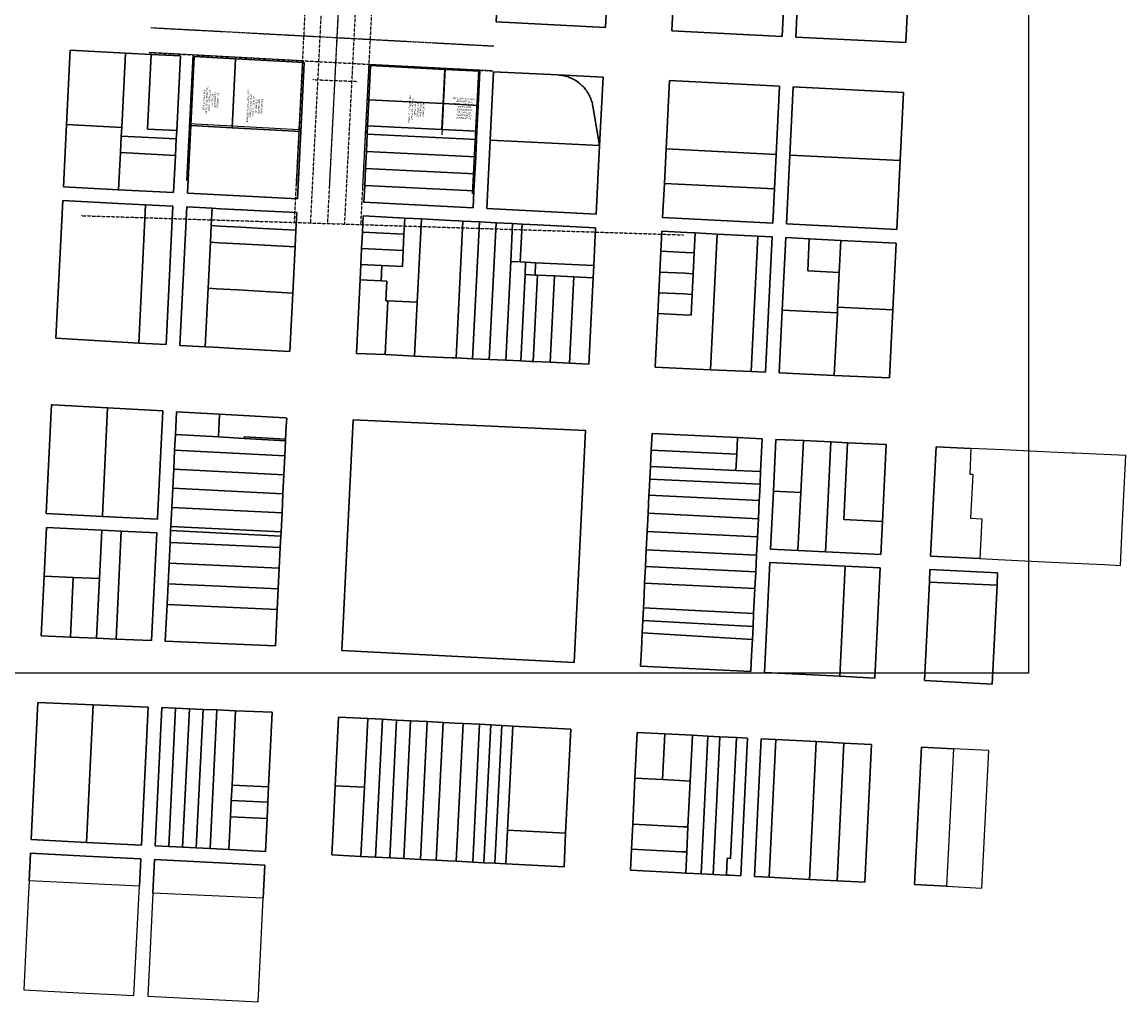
# Model space of a CAD drawing. Header units: feet. Extents: x 1656954 to 1661679, y 358777 to 363779.
# Tile 2 of 6: x 1660351 to 1661679, y 358807 to 359986. Entities that reach past the tile are written whole.
import ezdxf

# ---------------------------------------------------------------- set-up
doc = ezdxf.new("R2010")
doc.units = ezdxf.units.FT
doc.header["$MEASUREMENT"] = 0
doc.header["$XCLIPFRAME"] = 2
doc.linetypes.add('CL', pattern=[2, 0.3, -0.15, 1.4, -0.15])
doc.linetypes.add('DASHED2', pattern=[0.375, 0.25, -0.125])
for name, color, linetype in [('DV_X_Property_Line', 80, 'Continuous'), ('DV_X_Text', 20, 'Continuous'), ('RW_X_CL', 180, 'CL'), ('RW_X_Fee_RW', 50, 'rowex'), ('SC_Scratch18', 191, 'DASHED2'), ('SC_Scratch19', 144, 'Continuous')]:
    doc.layers.add(name, color=color, linetype=linetype)
doc.layers.add('SC_Scratch20', color=7, linetype='Continuous', transparency=0.5)
doc.styles.get("Standard").update_dxf_attribs({"font": 'font31.shx'})
doc.styles.add('Straight-Normal', font='font30.shx', dxfattribs={"height": 0.14})
doc.linetypes.add('rowex', pattern='A,0.75,-0.05,["Ex R/W",Straight-Normal,S=1,R=0,X=0,Y=-0.06],-0.7,0.75,-0.3,0.75,-0.3,0.75,-0.3,0.75,-0.3', length=5.7)
picture_1 = doc.add_image_def('image1.sid', size_in_pixel=(135000, 120000))

msp = doc.modelspace()

# ---------------------------------------------------------------- linework, layer by layer
at = {"layer": 'DV_X_Property_Line'}
for p, q in [((1660856.5, 359850), (1660860.6, 359929.9)), ((1660552.8, 359863.6), (1660684.7, 359856.6))]:
    msp.add_line(p, q, dxfattribs=at)
at = {"layer": 'RW_X_CL'}
for p, q in [((1660721.2, 359787.1), (1660769.5, 360749.5)), ((1660505.6, 359979), (1660918.5, 359956.9))]:
    msp.add_line(p, q, dxfattribs=at)
at = {"layer": 'RW_X_Fee_RW', "ltscale": 0.65}
for p, q in [((1660688.8, 359939.1), (1660504, 359949)), ((1660549.4, 359795.1), (1660557, 359946.2)), ((1660681.2, 359788.5), (1660688.8, 359939.1)), ((1660761.2, 359785.8), (1660768.7, 359934.8)), ((1660916.9, 359926.9), (1660768.7, 359934.8)), ((1660893, 359779.2), (1660900.5, 359927.8))]:
    msp.add_line(p, q, dxfattribs=at)
at = {"layer": 'SC_Scratch18'}
for p, q in [((1660678.9, 359745.4), (1660812.7, 362368.4)), ((1660698.4, 359744.4), (1660832.1, 362367.4)), ((1660718.9, 359743.3), (1660852.6, 362366.3)), ((1660739.3, 359742.3), (1660873.1, 362365.3)), ((1660758.8, 359741.3), (1660892.6, 362364.3)), ((1660504, 359949), (1660916.9, 359926.9)), ((1660701, 359916.4), (1660754.3, 359914.3)), ((1660422.7, 359752.8), (1661146.8, 359729.7))]:
    msp.add_line(p, q, dxfattribs=at)
at = {"layer": 'SC_Scratch19'}
for points in [[(1661058.1, 360084.1), (1661061.1, 360144.8), (1660929.6, 360151.5), (1660926.6, 360090.7), (1660925.5, 360068.7), (1660923.4, 360027.3), (1660921.4, 359985.8), (1661052.9, 359979.2), (1661055, 360020.6), (1661057, 360062.1), (1661058.1, 360084.1)], [(1661414.2, 359961), (1661422.3, 360126.3), (1661356, 360129.7), (1661289.9, 360133.1), (1661281.7, 360133.5), (1661273.4, 360134), (1661141, 360140.7), (1661137.9, 360078.1), (1661136.9, 360058.1), (1661132.8, 359975.1), (1661265.3, 359968.5), (1661269.4, 360051.4), (1661270.4, 360071.4), (1661278.6, 360071), (1661286.8, 360070.5), (1661281.8, 359967.6), (1661347.9, 359964.3), (1661414.2, 359961)], [(1661422.3, 360126.3), (1661414.2, 359961), (1661347.9, 359964.3), (1661281.8, 359967.6), (1661286.8, 360070.5), (1661278.6, 360071), (1661281.7, 360133.5), (1661289.9, 360133.1), (1661356, 360129.7), (1661422.3, 360126.3)], [(1661136.9, 360058.1), (1661269.4, 360051.4), (1661265.3, 359968.5), (1661132.8, 359975.1), (1661136.9, 360058.1)], [(1661055, 360020.6), (1661052.9, 359979.2), (1660921.4, 359985.8), (1660923.4, 360027.3), (1661055, 360020.6)], [(1660537.3, 359855.1), (1660541.7, 359945), (1660506.5, 359946.8), (1660475.6, 359948.4), (1660409.3, 359951.9), (1660404.9, 359862.5), (1660401.1, 359787.4), (1660467.5, 359784), (1660533.6, 359780.6), (1660535.8, 359825.1), (1660536.8, 359845.1), (1660537.3, 359855.1)], [(1660471.2, 359858.9), (1660404.9, 359862.5), (1660409.3, 359951.9), (1660475.6, 359948.4), (1660471.2, 359858.9)], [(1660471.2, 359858.9), (1660475.6, 359948.4), (1660506.5, 359946.8), (1660502.1, 359856.9), (1660537.3, 359855.1), (1660536.8, 359845.1), (1660470.7, 359848.6), (1660471.2, 359858.9)], [(1660506.5, 359946.8), (1660541.7, 359945), (1660537.3, 359855.1), (1660502.1, 359856.9), (1660506.5, 359946.8)], [(1660636.3, 359775.3), (1660682.5, 359773), (1660686.5, 359854.2), (1660690.6, 359937.2), (1660616.6, 359941.1), (1660607.9, 359941.5), (1660558.2, 359944.1), (1660554.1, 359861.3), (1660550.1, 359779.7), (1660636.3, 359775.3)], [(1660607.9, 359941.5), (1660603.8, 359858.6), (1660554.1, 359861.3), (1660558.2, 359944.1), (1660607.9, 359941.5)], [(1660690.6, 359937.2), (1660686.5, 359854.2), (1660626.6, 359857.4), (1660603.8, 359858.6), (1660607.9, 359941.5), (1660616.6, 359941.1), (1660690.6, 359937.2)], [(1660899.9, 359885.5), (1660901.9, 359926.7), (1660859.8, 359928.8), (1660770.5, 359933.3), (1660768.5, 359892), (1660766.9, 359860.8), (1660766.4, 359850.8), (1660765.4, 359830.1), (1660764.4, 359809.5), (1660763.4, 359788.9), (1660762.4, 359768.9), (1660893.8, 359762.2), (1660894.8, 359782.5), (1660895.8, 359803.1), (1660896.9, 359823.7), (1660897.9, 359844.3), (1660898.4, 359854.3), (1660899.9, 359885.5)], [(1660857.8, 359887.6), (1660768.5, 359892), (1660770.5, 359933.3), (1660859.8, 359928.8), (1660857.8, 359887.6)], [(1660859.8, 359928.8), (1660901.9, 359926.7), (1660899.9, 359885.5), (1660857.8, 359887.6), (1660859.8, 359928.8)], [(1661045.9, 359837), (1661050, 359919.2), (1660995.7, 359922), (1660918.4, 359925.9), (1660914.4, 359843.5), (1660910.3, 359761.3), (1661041.8, 359754.6), (1661045.9, 359837)], [(1661045.9, 359837), (1660914.4, 359843.5), (1660918.4, 359925.9), (1660995.7, 359922), (1660997.2, 359921.9), (1660998.8, 359921.7), (1661000.3, 359921.5), (1661001.9, 359921.2), (1661003.4, 359920.9), (1661004.9, 359920.5), (1661006.4, 359920.1), (1661007.9, 359919.6), (1661009.4, 359919.1), (1661010.8, 359918.5), (1661012.2, 359917.9), (1661013.7, 359917.2), (1661015, 359916.5), (1661016.4, 359915.7), (1661017.7, 359914.9), (1661019, 359914.1), (1661020.3, 359913.1), (1661021.5, 359912.2), (1661022.7, 359911.2), (1661023.9, 359910.2), (1661025, 359909.1), (1661026.1, 359908), (1661027.2, 359906.8), (1661028.2, 359905.6), (1661029.1, 359904.4), (1661030.1, 359903.2), (1661030.9, 359901.9), (1661031.8, 359900.6), (1661032.6, 359899.2), (1661033.3, 359897.9), (1661034, 359896.5), (1661034.7, 359895), (1661035.3, 359893.6), (1661035.8, 359892.1), (1661036.3, 359890.7), (1661036.8, 359889.2), (1661037.2, 359887.7), (1661037.5, 359886.1), (1661037.8, 359884.6), (1661045.9, 359837)], [(1661045.9, 359837), (1661037.8, 359884.6), (1661037.5, 359886.1), (1661037.2, 359887.7), (1661036.8, 359889.2), (1661036.3, 359890.7), (1661035.8, 359892.1), (1661035.3, 359893.6), (1661034.7, 359895), (1661034, 359896.5), (1661033.3, 359897.9), (1661032.6, 359899.2), (1661031.8, 359900.6), (1661030.9, 359901.9), (1661030.1, 359903.2), (1661029.1, 359904.4), (1661028.2, 359905.6), (1661027.2, 359906.8), (1661026.1, 359908), (1661025, 359909.1), (1661023.9, 359910.2), (1661022.7, 359911.2), (1661021.5, 359912.2), (1661020.3, 359913.1), (1661019, 359914.1), (1661017.7, 359914.9), (1661016.4, 359915.7), (1661015, 359916.5), (1661013.7, 359917.2), (1661012.2, 359917.9), (1661010.8, 359918.5), (1661009.4, 359919.1), (1661007.9, 359919.6), (1661006.4, 359920.1), (1661004.9, 359920.5), (1661003.4, 359920.9), (1661001.9, 359921.2), (1661000.3, 359921.5), (1660998.8, 359921.7), (1660997.2, 359921.9), (1660995.7, 359922), (1661050, 359919.2), (1661045.9, 359837)], [(1661258.3, 359826.5), (1661262.3, 359908.5), (1661129.9, 359915.2), (1661125.8, 359833.1), (1661123.8, 359791.5), (1661121.7, 359750.5), (1661254.2, 359743.8), (1661256.3, 359785.1), (1661258.3, 359826.5)], [(1661129.9, 359915.2), (1661262.3, 359908.5), (1661258.3, 359826.5), (1661125.8, 359833.1), (1661129.9, 359915.2)], [(1661407.3, 359819.2), (1661411.3, 359901), (1661278.8, 359907.7), (1661274.8, 359825.7), (1661270.7, 359742.9), (1661403.2, 359736.2), (1661407.3, 359819.2)], [(1661407.3, 359819.2), (1661274.8, 359825.7), (1661278.8, 359907.7), (1661411.3, 359901), (1661407.3, 359819.2)], [(1660856.2, 359856.4), (1660766.9, 359860.8), (1660768.5, 359892), (1660857.8, 359887.6), (1660856.2, 359856.4)], [(1660898.4, 359854.3), (1660856.2, 359856.4), (1660857.8, 359887.6), (1660899.9, 359885.5), (1660898.4, 359854.3)], [(1660471.2, 359858.9), (1660470.7, 359848.6), (1660469.7, 359828.6), (1660467.5, 359784), (1660401.1, 359787.4), (1660404.9, 359862.5), (1660471.2, 359858.9)], [(1660686.5, 359854.2), (1660682.5, 359773), (1660636.3, 359775.3), (1660550.1, 359779.7), (1660554.1, 359861.3), (1660603.8, 359858.6), (1660626.6, 359857.4), (1660686.5, 359854.2)], [(1660766.9, 359860.8), (1660856.2, 359856.4), (1660898.4, 359854.3), (1660897.9, 359844.3), (1660766.4, 359850.8), (1660766.9, 359860.8)], [(1660469.7, 359828.6), (1660470.7, 359848.6), (1660536.8, 359845.1), (1660535.8, 359825.1), (1660469.7, 359828.6)], [(1660896.9, 359823.7), (1660765.4, 359830.1), (1660766.4, 359850.8), (1660897.9, 359844.3), (1660896.9, 359823.7)], [(1661045.9, 359837), (1661041.8, 359754.6), (1660910.3, 359761.3), (1660914.4, 359843.5), (1661045.9, 359837)], [(1661256.3, 359785.1), (1661123.8, 359791.5), (1661125.8, 359833.1), (1661258.3, 359826.5), (1661256.3, 359785.1)], [(1660469.7, 359828.6), (1660535.8, 359825.1), (1660533.6, 359780.6), (1660467.5, 359784), (1660469.7, 359828.6)], [(1660895.8, 359803.1), (1660764.4, 359809.5), (1660765.4, 359830.1), (1660896.9, 359823.7), (1660895.8, 359803.1)], [(1661407.3, 359819.2), (1661403.2, 359736.2), (1661270.7, 359742.9), (1661274.8, 359825.7), (1661407.3, 359819.2)], [(1660894.8, 359782.5), (1660763.4, 359788.9), (1660764.4, 359809.5), (1660895.8, 359803.1), (1660894.8, 359782.5)], [(1661121.7, 359750.5), (1661123.8, 359791.5), (1661256.3, 359785.1), (1661254.2, 359743.8), (1661121.7, 359750.5)], [(1660762.4, 359768.9), (1660763.4, 359788.9), (1660894.8, 359782.5), (1660893.8, 359762.2), (1660762.4, 359768.9)], [(1660499.9, 359765.8), (1660491.6, 359599.6), (1660458.5, 359601.5), (1660392.1, 359605.3), (1660400.3, 359770.9), (1660466.7, 359767.5), (1660499.9, 359765.8)], [(1660524.6, 359597.8), (1660532.8, 359764.1), (1660499.9, 359765.8), (1660466.7, 359767.5), (1660400.3, 359770.9), (1660392.1, 359605.3), (1660458.5, 359601.5), (1660491.6, 359599.6), (1660524.6, 359597.8)], [(1660491.6, 359599.6), (1660499.9, 359765.8), (1660532.8, 359764.1), (1660524.6, 359597.8), (1660491.6, 359599.6)], [(1660575.1, 359665.4), (1660571.6, 359595.1), (1660541, 359596.8), (1660549.3, 359763.3), (1660579.8, 359761.7), (1660578.8, 359740.9), (1660577.8, 359720.9), (1660575.1, 359665.4)], [(1660680.7, 359735.3), (1660681.7, 359756.5), (1660638.3, 359758.7), (1660615.4, 359759.9), (1660589.8, 359761.2), (1660579.8, 359761.7), (1660549.3, 359763.3), (1660541, 359596.8), (1660571.6, 359595.1), (1660581.6, 359594.6), (1660607.1, 359593.1), (1660658.3, 359590.2), (1660673.5, 359589.3), (1660677, 359659.7), (1660679.7, 359715.3), (1660680.7, 359735.3)], [(1660681.7, 359756.5), (1660680.7, 359735.3), (1660640.8, 359737.5), (1660614.3, 359738.9), (1660588.8, 359740.3), (1660578.8, 359740.9), (1660579.8, 359761.7), (1660589.8, 359761.2), (1660615.4, 359759.9), (1660638.3, 359758.7), (1660681.7, 359756.5)], [(1661038.8, 359692.8), (1661041, 359738.1), (1660971.2, 359741.7), (1660952.7, 359742.7), (1660941.2, 359743.2), (1660921.3, 359744.3), (1660901.3, 359745.3), (1660881.3, 359746.3), (1660876.3, 359746.6), (1660866.4, 359747.1), (1660831.5, 359748.8), (1660811.5, 359749.9), (1660761.6, 359752.4), (1660760.6, 359732.8), (1660759.7, 359713.4), (1660758.7, 359693.9), (1660757.8, 359675.7), (1660756.7, 359652), (1660753.5, 359587.2), (1660788, 359585.6), (1660823.3, 359583.9), (1660858.2, 359582.3), (1660868.2, 359581.9), (1660873.2, 359581.6), (1660893.2, 359580.7), (1660913.2, 359579.8), (1660933.1, 359578.9), (1660951.1, 359578), (1660963.1, 359577.5), (1660966.1, 359577.4), (1660986.4, 359576.4), (1661009.6, 359575.3), (1661032.9, 359574.3), (1661038.1, 359678.1), (1661038.8, 359692.8)], [(1660760.6, 359732.8), (1660761.6, 359752.4), (1660811.5, 359749.9), (1660810.6, 359730.4), (1660760.6, 359732.8)], [(1660680.7, 359735.3), (1660679.7, 359715.3), (1660643.2, 359717.3), (1660613.3, 359718.9), (1660587.8, 359720.3), (1660577.8, 359720.9), (1660578.8, 359740.9), (1660588.8, 359740.3), (1660614.3, 359738.9), (1660640.8, 359737.5), (1660680.7, 359735.3)], [(1660808.7, 359691.5), (1660809.6, 359710.9), (1660810.6, 359730.4), (1660811.5, 359749.9), (1660831.5, 359748.8), (1660826.5, 359648.8), (1660791.2, 359650.4), (1660788.9, 359650.5), (1660790, 359674.1), (1660783, 359674.5), (1660783.9, 359692.7), (1660808.7, 359691.5)], [(1660881.3, 359746.3), (1660873.2, 359581.6), (1660868.2, 359581.9), (1660858.2, 359582.3), (1660823.3, 359583.9), (1660826.5, 359648.8), (1660831.5, 359748.8), (1660866.4, 359747.1), (1660876.3, 359746.6), (1660881.3, 359746.3)], [(1660873.2, 359581.6), (1660881.3, 359746.3), (1660901.3, 359745.3), (1660893.2, 359580.7), (1660873.2, 359581.6)], [(1660913.2, 359579.8), (1660893.2, 359580.7), (1660901.3, 359745.3), (1660921.3, 359744.3), (1660913.2, 359579.8)], [(1660933.1, 359578.9), (1660913.2, 359579.8), (1660921.3, 359744.3), (1660941.2, 359743.2), (1660939, 359697.6), (1660933.1, 359578.9)], [(1660950.4, 359697.1), (1660939, 359697.6), (1660941.2, 359743.2), (1660952.7, 359742.7), (1660950.4, 359697.1)], [(1661041, 359738.1), (1661038.8, 359692.8), (1660968.9, 359696.2), (1660956.9, 359696.8), (1660950.4, 359697.1), (1660952.7, 359742.7), (1660971.2, 359741.7), (1661041, 359738.1)], [(1660809.6, 359710.9), (1660759.7, 359713.4), (1660760.6, 359732.8), (1660810.6, 359730.4), (1660809.6, 359710.9)], [(1661245.4, 359564.5), (1661253.4, 359727.3), (1661236.2, 359728.2), (1661187.3, 359730.7), (1661160.9, 359732), (1661150.9, 359732.5), (1661120.9, 359734.1), (1661119.7, 359709.9), (1661118.5, 359685), (1661117.3, 359660), (1661116, 359635), (1661112.8, 359570.6), (1661179.3, 359567.5), (1661228.2, 359565.3), (1661245.4, 359564.5)], [(1661156, 359633.1), (1661157.2, 359658.1), (1661158.5, 359683), (1661159.7, 359708), (1661160.9, 359732), (1661187.3, 359730.7), (1661179.3, 359567.5), (1661112.8, 359570.6), (1661116, 359635), (1661146, 359633.6), (1661156, 359633.1)], [(1661160.9, 359732), (1661159.7, 359708), (1661149.7, 359708.5), (1661119.7, 359709.9), (1661120.9, 359734.1), (1661150.9, 359732.5), (1661160.9, 359732)], [(1661179.3, 359567.5), (1661187.3, 359730.7), (1661236.2, 359728.2), (1661228.2, 359565.3), (1661179.3, 359567.5)], [(1661245.4, 359564.5), (1661228.2, 359565.3), (1661236.2, 359728.2), (1661253.4, 359727.3), (1661245.4, 359564.5)], [(1661398.5, 359639.5), (1661402.4, 359719.7), (1661336, 359723.1), (1661298.1, 359725), (1661269.9, 359726.4), (1661265.6, 359639.3), (1661261.9, 359563.7), (1661328.1, 359560.7), (1661394.5, 359557.6), (1661398.5, 359639.5)], [(1661331.8, 359636.1), (1661265.6, 359639.3), (1661269.9, 359726.4), (1661298.1, 359725), (1661296.2, 359686.3), (1661334.1, 359684.4), (1661332.1, 359642.6), (1661331.8, 359636.1)], [(1661298.1, 359725), (1661336, 359723.1), (1661334.1, 359684.4), (1661296.2, 359686.3), (1661298.1, 359725)], [(1660679.7, 359715.3), (1660677, 359659.7), (1660649.9, 359661.3), (1660610.6, 359663.4), (1660585.1, 359664.9), (1660575.1, 359665.4), (1660577.8, 359720.9), (1660587.8, 359720.3), (1660613.3, 359718.9), (1660643.2, 359717.3), (1660679.7, 359715.3)], [(1660808.7, 359691.5), (1660783.9, 359692.7), (1660758.7, 359693.9), (1660759.7, 359713.4), (1660809.6, 359710.9), (1660808.7, 359691.5)], [(1661398.5, 359639.5), (1661332.1, 359642.6), (1661334.1, 359684.4), (1661336, 359723.1), (1661402.4, 359719.7), (1661398.5, 359639.5)], [(1661159.7, 359708), (1661158.5, 359683), (1661148.5, 359683.5), (1661118.5, 359685), (1661119.7, 359709.9), (1661149.7, 359708.5), (1661159.7, 359708)], [(1660783, 359674.5), (1660757.8, 359675.7), (1660758.7, 359693.9), (1660783.9, 359692.7), (1660783, 359674.5)], [(1660951.1, 359578), (1660933.1, 359578.9), (1660939, 359697.6), (1660950.4, 359697.1), (1660956.9, 359696.8), (1660956.2, 359681.9), (1660951.1, 359578)], [(1660956.2, 359681.9), (1660956.9, 359696.8), (1660968.9, 359696.2), (1660968.2, 359681.4), (1660956.2, 359681.9)], [(1661014.8, 359679.2), (1660991.5, 359680.3), (1660971.2, 359681.2), (1660968.2, 359681.4), (1660968.9, 359696.2), (1661038.8, 359692.8), (1661038.1, 359678.1), (1661014.8, 359679.2)], [(1661158.5, 359683), (1661157.2, 359658.1), (1661147.2, 359658.6), (1661117.3, 359660), (1661118.5, 359685), (1661148.5, 359683.5), (1661158.5, 359683)], [(1660791.2, 359650.4), (1660788, 359585.6), (1660753.5, 359587.2), (1660756.7, 359652), (1660757.8, 359675.7), (1660783, 359674.5), (1660790, 359674.1), (1660788.9, 359650.5), (1660791.2, 359650.4)], [(1660971.2, 359681.2), (1660966.1, 359577.4), (1660963.1, 359577.5), (1660951.1, 359578), (1660956.2, 359681.9), (1660968.2, 359681.4), (1660971.2, 359681.2)], [(1660991.5, 359680.3), (1660986.4, 359576.4), (1660966.1, 359577.4), (1660971.2, 359681.2), (1660991.5, 359680.3)], [(1661014.8, 359679.2), (1661009.6, 359575.3), (1660986.4, 359576.4), (1660991.5, 359680.3), (1661014.8, 359679.2)], [(1661038.1, 359678.1), (1661032.9, 359574.3), (1661009.6, 359575.3), (1661014.8, 359679.2), (1661038.1, 359678.1)], [(1660677, 359659.7), (1660673.5, 359589.3), (1660658.3, 359590.2), (1660607.1, 359593.1), (1660581.6, 359594.6), (1660571.6, 359595.1), (1660575.1, 359665.4), (1660585.1, 359664.9), (1660610.6, 359663.4), (1660649.9, 359661.3), (1660677, 359659.7)], [(1661157.2, 359658.1), (1661156, 359633.1), (1661146, 359633.6), (1661116, 359635), (1661117.3, 359660), (1661147.2, 359658.6), (1661157.2, 359658.1)], [(1660791.2, 359650.4), (1660826.5, 359648.8), (1660823.3, 359583.9), (1660788, 359585.6), (1660791.2, 359650.4)], [(1661331.8, 359636.1), (1661328.1, 359560.7), (1661261.9, 359563.7), (1661265.6, 359639.3), (1661331.8, 359636.1)], [(1661332.1, 359642.6), (1661398.5, 359639.5), (1661394.5, 359557.6), (1661328.1, 359560.7), (1661331.8, 359636.1), (1661332.1, 359642.6)], [(1660448.1, 359392.1), (1660448, 359391), (1660380.4, 359394.5), (1660385.3, 359492.6), (1660385.3, 359492.7), (1660385.3, 359493.1), (1660386.9, 359525.4), (1660388.2, 359525.4), (1660453.9, 359521.7), (1660448.1, 359392.1)], [(1660514.3, 359388.8), (1660520.6, 359517.9), (1660453.9, 359521.7), (1660388.2, 359525.4), (1660386.9, 359525.4), (1660385.3, 359493.1), (1660385.3, 359492.7), (1660385.3, 359492.6), (1660380.4, 359394.5), (1660448, 359391), (1660514.2, 359387.7), (1660514.3, 359388.8)], [(1660514.3, 359388.8), (1660514.2, 359387.7), (1660448, 359391), (1660448.1, 359392.1), (1660453.9, 359521.7), (1660520.6, 359517.9), (1660514.3, 359388.8)], [(1660530.3, 359378.9), (1660530, 359373.9), (1660529.4, 359359.8), (1660528.1, 359334.9), (1660526.9, 359309.9), (1660525.7, 359284.9), (1660523.5, 359240.9), (1660656.1, 359235.3), (1660658.2, 359278.9), (1660659.5, 359303.8), (1660660.7, 359328.8), (1660661.9, 359353.8), (1660662.6, 359367.4), (1660662.8, 359372.4), (1660664, 359395.2), (1660665.1, 359418.1), (1660666.2, 359440.9), (1660667.3, 359463.8), (1660668.2, 359482.1), (1660668.3, 359484.1), (1660669.1, 359499.7), (1660669.6, 359509.4), (1660667.9, 359509.5), (1660588.9, 359514), (1660537.1, 359516.9), (1660535.8, 359489.6), (1660534.8, 359470.9), (1660533.7, 359447.9), (1660532.6, 359424.9), (1660531.4, 359401.9), (1660530.3, 359378.9)], [(1660535.8, 359489.6), (1660537.1, 359516.9), (1660588.9, 359514), (1660587.4, 359486.7), (1660535.8, 359489.6)], [(1660669.6, 359509.4), (1660669.1, 359499.7), (1660668.3, 359484.1), (1660618.4, 359486.9), (1660618.3, 359484.9), (1660587.4, 359486.7), (1660588.9, 359514), (1660667.9, 359509.5), (1660669.6, 359509.4)], [(1661015.2, 359215.2), (1660735.9, 359229.6), (1660749.6, 359507.2), (1661029, 359494.3), (1661015.2, 359215.2)], [(1661015.2, 359215.2), (1661029, 359494.3), (1660749.6, 359507.2), (1660735.9, 359229.6), (1661015.2, 359215.2)], [(1660667.3, 359463.8), (1660534.8, 359470.9), (1660535.8, 359489.6), (1660587.4, 359486.7), (1660618.3, 359484.9), (1660668.2, 359482.1), (1660667.3, 359463.8)], [(1660618.4, 359486.9), (1660668.3, 359484.1), (1660668.2, 359482.1), (1660618.3, 359484.9), (1660618.4, 359486.9)], [(1661233.6, 359324.4), (1661234.6, 359344.4), (1661235.7, 359366.4), (1661236.8, 359388.3), (1661237.8, 359410.3), (1661238, 359414.4), (1661238.8, 359429.7), (1661239.5, 359444.9), (1661241.5, 359484.5), (1661211.8, 359485.8), (1661108.9, 359490.6), (1661107.9, 359470.8), (1661106.9, 359451), (1661106.2, 359435.8), (1661105.4, 359420.7), (1661105.2, 359416.8), (1661104.2, 359394.8), (1661103.1, 359372.8), (1661102, 359350.9), (1661101, 359330.9), (1661100, 359310.9), (1661099.3, 359296), (1661098.5, 359281), (1661097.8, 359266), (1661097.1, 359251.1), (1661096.1, 359231.1), (1661095.1, 359211.1), (1661227.7, 359204.3), (1661228.7, 359224.3), (1661229.6, 359242.9), (1661230.4, 359258.6), (1661231.1, 359274.3), (1661231.9, 359289.4), (1661232.6, 359304.4), (1661233.6, 359324.4)], [(1661210.8, 359466.1), (1661107.9, 359470.8), (1661108.9, 359490.6), (1661211.8, 359485.8), (1661210.8, 359466.1)], [(1661209.8, 359446.3), (1661210.8, 359466.1), (1661211.8, 359485.8), (1661241.5, 359484.5), (1661239.5, 359444.9), (1661209.8, 359446.3)], [(1661386, 359385), (1661390.5, 359477.6), (1661344.1, 359479.7), (1661324.1, 359480.6), (1661290.9, 359482.2), (1661258, 359483.7), (1661254.9, 359421.5), (1661251.5, 359351.6), (1661284.4, 359349.9), (1661317.6, 359348.3), (1661384.1, 359345.1), (1661386, 359385)], [(1661287.9, 359419.9), (1661254.9, 359421.5), (1661258, 359483.7), (1661290.9, 359482.2), (1661287.9, 359419.9)], [(1661324.1, 359480.6), (1661319.6, 359388.3), (1661317.6, 359348.3), (1661284.4, 359349.9), (1661287.9, 359419.9), (1661290.9, 359482.2), (1661324.1, 359480.6)], [(1661386, 359385), (1661384.1, 359345.1), (1661317.6, 359348.3), (1661319.6, 359388.3), (1661324.1, 359480.6), (1661344.1, 359479.7), (1661339.6, 359387.3), (1661386, 359385)], [(1661390.5, 359477.6), (1661386, 359385), (1661339.6, 359387.3), (1661344.1, 359479.7), (1661390.5, 359477.6)], [(1661444, 359343.1), (1661450.5, 359474.8), (1661492.5, 359472.9), (1661491, 359441.9), (1661494.6, 359441.7), (1661492, 359389), (1661505.5, 359388.3), (1661503.1, 359340.3), (1661444, 359343.1)], [(1661674.4, 359377.1), (1661678.8, 359464.2), (1661616.9, 359467.1), (1661613.9, 359467.2), (1661587.9, 359468.4), (1661547.7, 359470.3), (1661539.7, 359470.7), (1661531.7, 359471), (1661492.5, 359472.9), (1661450.5, 359474.8), (1661444, 359343.1), (1661503.1, 359340.3), (1661525.3, 359339.2), (1661533.3, 359338.8), (1661541.3, 359338.4), (1661581.4, 359336.5), (1661607.4, 359335.3), (1661652.9, 359333.1), (1661672.2, 359332.2), (1661674.4, 359377.1)], [(1660667.3, 359463.8), (1660666.2, 359440.9), (1660533.7, 359447.9), (1660534.8, 359470.9), (1660667.3, 359463.8)], [(1661210.8, 359466.1), (1661209.8, 359446.3), (1661106.9, 359451), (1661107.9, 359470.8), (1661210.8, 359466.1)], [(1660666.2, 359440.9), (1660665.1, 359418.1), (1660532.6, 359424.9), (1660533.7, 359447.9), (1660666.2, 359440.9)], [(1661106.9, 359451), (1661209.8, 359446.3), (1661239.5, 359444.9), (1661238.8, 359429.7), (1661106.2, 359435.8), (1661106.9, 359451)], [(1661238, 359414.4), (1661237.8, 359410.3), (1661105.2, 359416.8), (1661105.4, 359420.7), (1661106.2, 359435.8), (1661238.8, 359429.7), (1661238, 359414.4)], [(1660664, 359395.2), (1660531.4, 359401.9), (1660532.6, 359424.9), (1660665.1, 359418.1), (1660664, 359395.2)], [(1661287.9, 359419.9), (1661284.4, 359349.9), (1661251.5, 359351.6), (1661254.9, 359421.5), (1661287.9, 359419.9)], [(1661104.2, 359394.8), (1661105.2, 359416.8), (1661237.8, 359410.3), (1661236.8, 359388.3), (1661104.2, 359394.8)], [(1660664, 359395.2), (1660662.8, 359372.4), (1660530.3, 359378.9), (1660531.4, 359401.9), (1660664, 359395.2)], [(1661103.1, 359372.8), (1661104.2, 359394.8), (1661236.8, 359388.3), (1661235.7, 359366.4), (1661103.1, 359372.8)], [(1660447.3, 359374.6), (1660380.9, 359377.9), (1660377.9, 359319.1), (1660374.4, 359247.2), (1660409.4, 359245.7), (1660440.8, 359244.4), (1660464.3, 359243.4), (1660507, 359241.6), (1660513.4, 359371.2), (1660470.7, 359373.4), (1660447.3, 359374.6)], [(1660377.9, 359319.1), (1660380.9, 359377.9), (1660447.3, 359374.6), (1660444.4, 359316.3), (1660412.9, 359317.6), (1660377.9, 359319.1)], [(1660464.3, 359243.4), (1660440.8, 359244.4), (1660444.4, 359316.3), (1660447.3, 359374.6), (1660470.7, 359373.4), (1660464.3, 359243.4)], [(1660464.3, 359243.4), (1660470.7, 359373.4), (1660513.4, 359371.2), (1660507, 359241.6), (1660464.3, 359243.4)], [(1660662.6, 359367.4), (1660661.9, 359353.8), (1660529.4, 359359.8), (1660530, 359373.9), (1660662.6, 359367.4)], [(1660662.8, 359372.4), (1660662.6, 359367.4), (1660530, 359373.9), (1660530.3, 359378.9), (1660662.8, 359372.4)], [(1661103.1, 359372.8), (1661235.7, 359366.4), (1661234.6, 359344.4), (1661102, 359350.9), (1661103.1, 359372.8)], [(1660661.9, 359353.8), (1660660.7, 359328.8), (1660528.1, 359334.9), (1660529.4, 359359.8), (1660661.9, 359353.8)], [(1661101, 359330.9), (1661102, 359350.9), (1661234.6, 359344.4), (1661233.6, 359324.4), (1661101, 359330.9)], [(1660660.7, 359328.8), (1660659.5, 359303.8), (1660526.9, 359309.9), (1660528.1, 359334.9), (1660660.7, 359328.8)], [(1661100, 359310.9), (1661101, 359330.9), (1661233.6, 359324.4), (1661232.6, 359304.4), (1661100, 359310.9)], [(1661341.3, 359331.1), (1661334.8, 359198.8), (1661310.4, 359200), (1661244.2, 359203.4), (1661250.7, 359335.6), (1661316.9, 359332.3), (1661341.3, 359331.1)], [(1661376.8, 359196.6), (1661383.3, 359329.1), (1661341.3, 359331.1), (1661316.9, 359332.3), (1661250.7, 359335.6), (1661244.2, 359203.4), (1661310.4, 359200), (1661334.8, 359198.8), (1661376.8, 359196.6)], [(1661383.3, 359329.1), (1661376.8, 359196.6), (1661334.8, 359198.8), (1661341.3, 359331.1), (1661383.3, 359329.1)], [(1661523.8, 359308.2), (1661524.5, 359323.2), (1661443.2, 359327.1), (1661442.5, 359312.1), (1661436.7, 359193.5), (1661518, 359189.3), (1661523.8, 359308.2)], [(1661443.2, 359327.1), (1661524.5, 359323.2), (1661523.8, 359308.2), (1661442.5, 359312.1), (1661443.2, 359327.1)], [(1660412.9, 359317.6), (1660409.4, 359245.7), (1660374.4, 359247.2), (1660377.9, 359319.1), (1660412.9, 359317.6)], [(1660412.9, 359317.6), (1660444.4, 359316.3), (1660440.8, 359244.4), (1660409.4, 359245.7), (1660412.9, 359317.6)], [(1660659.5, 359303.8), (1660658.2, 359278.9), (1660525.7, 359284.9), (1660526.9, 359309.9), (1660659.5, 359303.8)], [(1661231.9, 359289.4), (1661231.1, 359274.3), (1661098.5, 359281), (1661099.3, 359296), (1661100, 359310.9), (1661232.6, 359304.4), (1661231.9, 359289.4)], [(1661523.8, 359308.2), (1661518, 359189.3), (1661436.7, 359193.5), (1661442.5, 359312.1), (1661523.8, 359308.2)], [(1660658.2, 359278.9), (1660656.1, 359235.3), (1660523.5, 359240.9), (1660525.7, 359284.9), (1660658.2, 359278.9)], [(1661097.8, 359266), (1661098.5, 359281), (1661231.1, 359274.3), (1661230.4, 359258.6), (1661097.8, 359266)], [(1661097.8, 359266), (1661230.4, 359258.6), (1661229.6, 359242.9), (1661097.1, 359251.1), (1661097.8, 359266)], [(1661228.7, 359224.3), (1661227.7, 359204.3), (1661095.1, 359211.1), (1661096.1, 359231.1), (1661097.1, 359251.1), (1661229.6, 359242.9), (1661228.7, 359224.3)], [(1660370.4, 359167.3), (1660436.9, 359164.5), (1660428.7, 358999), (1660362.3, 359002.3), (1660370.4, 359167.3)], [(1660494.9, 358995.6), (1660503.1, 359161.7), (1660436.9, 359164.5), (1660370.4, 359167.3), (1660362.3, 359002.3), (1660428.7, 358999), (1660494.9, 358995.6)], [(1660503.1, 359161.7), (1660494.9, 358995.6), (1660428.7, 358999), (1660436.9, 359164.5), (1660503.1, 359161.7)], [(1660519.5, 359161), (1660535.9, 359160.3), (1660527.7, 358993.9), (1660511.3, 358994.7), (1660519.5, 359161)], [(1660647.8, 359065.8), (1660652.2, 359155.4), (1660608.2, 359157.2), (1660585.7, 359158.2), (1660569.1, 359158.9), (1660552.5, 359159.6), (1660535.9, 359160.3), (1660519.5, 359161), (1660511.3, 358994.7), (1660527.7, 358993.9), (1660544.3, 358993), (1660560.9, 358992.2), (1660577.5, 358991.4), (1660600, 358990.2), (1660643.9, 358988), (1660645.9, 359027.5), (1660646.9, 359047.4), (1660647.8, 359065.8)], [(1660552.5, 359159.6), (1660544.3, 358993), (1660527.7, 358993.9), (1660535.9, 359160.3), (1660552.5, 359159.6)], [(1660569.1, 359158.9), (1660560.9, 358992.2), (1660544.3, 358993), (1660552.5, 359159.6), (1660569.1, 359158.9)], [(1660569.1, 359158.9), (1660585.7, 359158.2), (1660577.5, 358991.4), (1660560.9, 358992.2), (1660569.1, 359158.9)], [(1660602.9, 359049.3), (1660601.9, 359029.5), (1660600, 358990.2), (1660577.5, 358991.4), (1660585.7, 359158.2), (1660608.2, 359157.2), (1660603.8, 359067.8), (1660602.9, 359049.3)], [(1660608.2, 359157.2), (1660652.2, 359155.4), (1660647.8, 359065.8), (1660603.8, 359067.8), (1660608.2, 359157.2)], [(1660830.4, 358978.4), (1660849.4, 358977.5), (1660863.5, 358976.7), (1660873.4, 358976.2), (1660893.4, 358975.2), (1660906.7, 358974.5), (1660920, 358973.9), (1660933.3, 358973.2), (1661003.1, 358969.6), (1661005, 359009.9), (1661011.2, 359135.3), (1660941.4, 359138.9), (1660928.1, 359139.6), (1660914.9, 359140.3), (1660901.6, 359141), (1660881.6, 359142), (1660871.6, 359142.5), (1660857.6, 359143.3), (1660838.5, 359144.2), (1660818.5, 359145.3), (1660801.8, 359146.1), (1660784.6, 359147), (1660767.1, 359147.9), (1660732, 359149.7), (1660727.9, 359067), (1660725.8, 359023.1), (1660723.8, 358983.9), (1660730.5, 358983.5), (1660758.9, 358982.1), (1660776.5, 358981.2), (1660793.6, 358980.3), (1660810.3, 358979.5), (1660830.4, 358978.4)], [(1660763, 359065.2), (1660727.9, 359067), (1660732, 359149.7), (1660767.1, 359147.9), (1660763, 359065.2)], [(1660767.1, 359147.9), (1660784.6, 359147), (1660776.5, 358981.2), (1660758.9, 358982.1), (1660763, 359065.2), (1660767.1, 359147.9)], [(1660784.6, 359147), (1660801.8, 359146.1), (1660793.6, 358980.3), (1660776.5, 358981.2), (1660784.6, 359147)], [(1660818.5, 359145.3), (1660810.3, 358979.5), (1660793.6, 358980.3), (1660801.8, 359146.1), (1660818.5, 359145.3)], [(1660838.5, 359144.2), (1660830.4, 358978.4), (1660810.3, 358979.5), (1660818.5, 359145.3), (1660838.5, 359144.2)], [(1660857.6, 359143.3), (1660849.4, 358977.5), (1660830.4, 358978.4), (1660838.5, 359144.2), (1660857.6, 359143.3)], [(1660881.6, 359142), (1660873.4, 358976.2), (1660863.5, 358976.7), (1660849.4, 358977.5), (1660857.6, 359143.3), (1660871.6, 359142.5), (1660881.6, 359142)], [(1660881.6, 359142), (1660901.6, 359141), (1660893.4, 358975.2), (1660873.4, 358976.2), (1660881.6, 359142)], [(1660914.9, 359140.3), (1660906.7, 358974.5), (1660893.4, 358975.2), (1660901.6, 359141), (1660914.9, 359140.3)], [(1660928.1, 359139.6), (1660920, 358973.9), (1660906.7, 358974.5), (1660914.9, 359140.3), (1660928.1, 359139.6)], [(1660941.4, 359138.9), (1660935.2, 359013.5), (1660933.3, 358973.2), (1660920, 358973.9), (1660928.1, 359139.6), (1660941.4, 359138.9)], [(1660941.4, 359138.9), (1661011.2, 359135.3), (1661005, 359009.9), (1660935.2, 359013.5), (1660941.4, 359138.9)], [(1661215.6, 358958.8), (1661223.8, 359124.4), (1661210.5, 359125.1), (1661190.5, 359126.1), (1661176.1, 359126.8), (1661157.6, 359127.8), (1661124.4, 359129.5), (1661091.1, 359131.2), (1661088.4, 359076.1), (1661085.7, 359021), (1661084.2, 358990.8), (1661083, 358965.5), (1661143.4, 358962.4), (1661149.4, 358962.1), (1661167.9, 358961.2), (1661182.4, 358960.5), (1661198.3, 358959.6), (1661202.3, 358959.4), (1661215.6, 358958.8)], [(1661121.6, 359074.4), (1661088.4, 359076.1), (1661091.1, 359131.2), (1661124.4, 359129.5), (1661121.6, 359074.4)], [(1661154.9, 359072.7), (1661148.9, 359073), (1661121.6, 359074.4), (1661124.4, 359129.5), (1661157.6, 359127.8), (1661154.9, 359072.7)], [(1661154.9, 359072.7), (1661157.6, 359127.8), (1661176.1, 359126.8), (1661167.9, 358961.2), (1661149.4, 358962.1), (1661150.7, 358987.4), (1661152.1, 359017.5), (1661154.9, 359072.7)], [(1661190.5, 359126.1), (1661182.4, 358960.5), (1661167.9, 358961.2), (1661176.1, 359126.8), (1661190.5, 359126.1)], [(1661203.3, 358979.7), (1661199.3, 358979.9), (1661198.3, 358959.6), (1661182.4, 358960.5), (1661190.5, 359126.1), (1661210.5, 359125.1), (1661203.3, 358979.7)], [(1661223.8, 359124.4), (1661215.6, 358958.8), (1661202.3, 358959.4), (1661198.3, 358959.6), (1661199.3, 358979.9), (1661203.3, 358979.7), (1661210.5, 359125.1), (1661223.8, 359124.4)], [(1661240.2, 359123.5), (1661258, 359122.6), (1661249.8, 358957), (1661232.1, 358957.9), (1661240.2, 359123.5)], [(1661364.8, 358951.1), (1661372.9, 359116.7), (1661339.7, 359118.4), (1661306.4, 359120.1), (1661258, 359122.6), (1661240.2, 359123.5), (1661232.1, 358957.9), (1661249.8, 358957), (1661298.3, 358954.5), (1661331.5, 358952.8), (1661364.8, 358951.1)], [(1661258, 359122.6), (1661306.4, 359120.1), (1661298.3, 358954.5), (1661249.8, 358957), (1661258, 359122.6)], [(1661339.7, 359118.4), (1661331.5, 358952.8), (1661298.3, 358954.5), (1661306.4, 359120.1), (1661339.7, 359118.4)], [(1661372.9, 359116.7), (1661364.8, 358951.1), (1661331.5, 358952.8), (1661339.7, 359118.4), (1661372.9, 359116.7)], [(1661432.8, 359113.6), (1661471.5, 359111.6), (1661463.2, 358946.1), (1661424.7, 358948.1), (1661432.8, 359113.6)], [(1661505.6, 358943.9), (1661514, 359109.4), (1661471.5, 359111.6), (1661432.8, 359113.6), (1661424.7, 358948.1), (1661463.2, 358946.1), (1661505.6, 358943.9)], [(1661154.9, 359072.7), (1661152.1, 359017.5), (1661146.2, 359017.8), (1661085.7, 359021), (1661088.4, 359076.1), (1661121.6, 359074.4), (1661148.9, 359073), (1661154.9, 359072.7)], [(1660603.8, 359067.8), (1660647.8, 359065.8), (1660646.9, 359047.4), (1660602.9, 359049.3), (1660603.8, 359067.8)], [(1660727.9, 359067), (1660763, 359065.2), (1660758.9, 358982.1), (1660730.5, 358983.5), (1660723.8, 358983.9), (1660725.8, 359023.1), (1660727.9, 359067)], [(1660602.9, 359049.3), (1660646.9, 359047.4), (1660645.9, 359027.5), (1660601.9, 359029.5), (1660602.9, 359049.3)], [(1660645.9, 359027.5), (1660643.9, 358988), (1660600, 358990.2), (1660601.9, 359029.5), (1660645.9, 359027.5)], [(1661152.1, 359017.5), (1661150.7, 358987.4), (1661144.7, 358987.7), (1661084.2, 358990.8), (1661085.7, 359021), (1661146.2, 359017.8), (1661152.1, 359017.5)], [(1661005, 359009.9), (1661003.1, 358969.6), (1660933.3, 358973.2), (1660935.2, 359013.5), (1661005, 359009.9)], [(1660492.4, 358946.4), (1660494.1, 358979.1), (1660427.9, 358982.5), (1660361.4, 358985.9), (1660359.8, 358952.8), (1660358.7, 358930.1), (1660356.2, 358881), (1660353.3, 358821.5), (1660419.7, 358818.1), (1660454.2, 358816.4), (1660485.9, 358814.7), (1660491.3, 358923.7), (1660492.4, 358946.4)], [(1660494.1, 358979.1), (1660492.4, 358946.4), (1660426.2, 358949.6), (1660359.8, 358952.8), (1660361.4, 358985.9), (1660427.9, 358982.5), (1660494.1, 358979.1)], [(1661150.7, 358987.4), (1661149.4, 358962.1), (1661143.4, 358962.4), (1661083, 358965.5), (1661084.2, 358990.8), (1661144.7, 358987.7), (1661150.7, 358987.4)], [(1660641.2, 358931.7), (1660643.1, 358971.5), (1660510.5, 358978.3), (1660508.5, 358938), (1660506.5, 358896.7), (1660505.3, 358871.5), (1660502.4, 358813.9), (1660635.1, 358807), (1660637.9, 358864.7), (1660639.1, 358890.1), (1660641.2, 358931.7)], [(1660641.2, 358931.7), (1660508.5, 358938), (1660510.5, 358978.3), (1660643.1, 358971.5), (1660641.2, 358931.7)]]:
    msp.add_lwpolyline(points, close=True, dxfattribs=at)

# ---------------------------------------------------------------- texts
at = {"layer": 'DV_X_Text', "char_height": 2, "attachment_point": 2}
for s, width, heights, insert, rotation in [('DON W. DOLL AND \\PKAY D. DOLL, TRUSTEES \\P209 W. CARROL ST.\\POR 185-129\\P360700060000\\PRESIDENTIAL', 38.947, [21.2], (1660569.1, 359892.3), 87.1834), ('BRADLEY R. WINGFIELD AND LAURA B. WINGFIELD\\P133 N. DETROIT ST.\\POR 555-1255\\P360700070000\\PCOMMERCIAL', 39.974, [0], (1660621.9, 359884.9), 87.1834), ('FAIR LICHTY RESCH INC\\P123 W. CARROL ST,\\POR 555-4097\\P360800040000\\P360800050000\\PCOMMERCIAL', 39.974, [0], (1660816.3, 359881.4), 87.1834), ('MCELROY FUNERAL SERVICES LLC.\\P113 W. CARROL ST,\\POR 538-1255\\P360800030000\\POR 538-1218\\P360800260000\\PCOMMERCIAL', 39.974, [0], (1660883.6, 359894.5), 357.1834)]:
    msp.add_mtext_dynamic_manual_height_columns(s, width=width, gutter_width=1, heights=heights, dxfattribs=dict(at, insert=insert, rotation=rotation))

# ---------------------------------------------------------------- pictures from other files: only their frames are drawn
at = {"layer": 'SC_Scratch20'}
image = msp.add_image(picture_1, insert=(1580000, 305000), size_in_units=(135000, 120000), dxfattribs=at)
image.set_boundary_path([(80092.27, 62491.1), (81561.32, 65797.15)])

doc.saveas('drawing.dxf')
